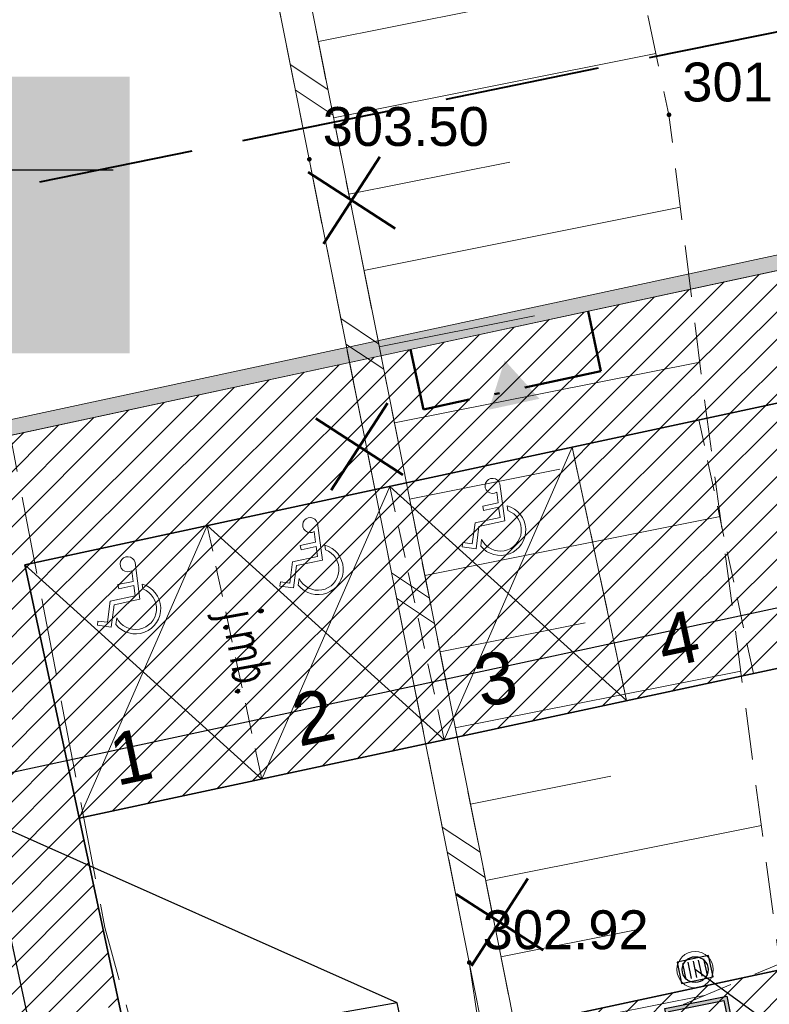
# Model space of a CAD drawing. Header units: metres. Extents: x 6567600 to 13135881, y 5574237 to 11149086.
# Tile 73 of 120: x 6567874 to 6567889, y 5574513 to 5574532. Entities that reach past the tile are written whole.
import ezdxf
from ezdxf import colors
from ezdxf.entities.mleader import LeaderData, LeaderLine
from ezdxf.enums import TextEntityAlignment as Align
from ezdxf.math import Vec2, Vec3

# ---------------------------------------------------------------- set-up
doc = ezdxf.new("R2010")
doc.units = ezdxf.units.M
for name, pattern in [('zzzxref_260316$0$_MDCP$0$3 1', [4, 3, -1]), ('zzzxref_260316$0$_MDCP$0$L_0_04', [1.5, 1, -0.5]), ('zzzxref_260316$0$_MDCP$1$L_0_06', [2, 1.5, -0.5]), ('zzzxref_260316$0$PR1183 Chorzów Metalowców V09_TT$0$Kropki i Kreski 2', [2.5, 1.5, -0.5, 0, -0.5]), ('zzzxref_260316$0$PR1183 Chorzów Metalowców V09_TT$0$Przerywana gęsta', [0.9, 0.6, -0.3])]:
    doc.linetypes.add(name, pattern=pattern)
for name, color, linetype, lineweight in [('SEL_opis_odnosnik', 7, 'Continuous', 20), ('SEL_sieci_kable_nN', 1, 'SEL_eN', 30), ('SEN_studnia_kablowa_typ', 30, 'Continuous', 20), ('zzzxref_260316$0$_MDCP$0$KR_ObiektKarto', 7, 'Continuous', 18), ('zzzxref_260316$0$_MDCP$0$MP_LINIE_REGULAC', 135, 'Continuous', 40), ('zzzxref_260316$0$_MDCP$0$OT_Budowle', 7, 'Continuous', 18), ('zzzxref_260316$0$_MDCP$0$OT_Komunikacja', 7, 'Continuous', 18), ('zzzxref_260316$0$_MDCP$0$OT_Skarpa', 7, 'Continuous', 18), ('zzzxref_260316$0$_MDCP$0$OTRN', 7, 'Continuous', 13), ('zzzxref_260316$0$_MDCP$0$OTRS', 7, 'Continuous', 13), ('zzzxref_260316$0$_MDCP$0$OTRS_O', 7, 'Continuous', 20), ('zzzxref_260316$0$_MDCP$1$GES_PrzewodWodociagowy', 5, 'Continuous', 18), ('zzzxref_260316$0$_Tt_DO_LIKWIDACJI', 7, 'Continuous', 25), ('zzzxref_260316$0$_TT_KAN_D_II etap', 116, 'Continuous', 25), ('zzzxref_260316$0$_TT_KAN_D_WPUST', 7, 'Continuous', 25), ('zzzxref_260316$0$_TT_KAN_S_ZEWN_II etap', 30, 'Continuous', 25)]:
    doc.layers.add(name, color=color, linetype=linetype, lineweight=lineweight)
for name, color, linetype in [('SEN_atrybut_bloku1', 7, 'Continuous'), ('SEN_atrybut_bloku2', 9, 'Continuous'), ('zzzxref_260316$0$_MDCP$0$OTRN_O', 7, 'Continuous'), ('zzzxref_260316$0$PR1183 Chorzów Metalowców V09_TT$0$01FORMA - PZT - Inne obiekty', 7, 'Continuous'), ('zzzxref_260316$0$PR1183 Chorzów Metalowców V09_TT$0$FORMA - Arch 01 - PZT 1 Strefy', 7, 'Continuous'), ('zzzxref_260316$0$PR1183 Chorzów Metalowców V09_TT$0$FORMA - Arch 01 - PZT 2 Budynki', 7, 'Continuous'), ('zzzxref_260316$0$PR1183 Chorzów Metalowców V09_TT$0$FORMA - Arch 01 - PZT-3 Zagospodarowanie', 7, 'Continuous')]:
    doc.layers.add(name, color=color, linetype=linetype)
doc.styles.add('ARIAL', font='ARIALN.TTF', dxfattribs={"width": 0.8})
doc.styles.add('ROMANS', font='romans.shx', dxfattribs={"width": 0.8})
doc.styles.add('zzzxref_260316$0$$TD_AUDIT_GENERATED_(9E133)', font='simplex.shx')
doc.styles.add('zzzxref_260316$0$$TD_AUDIT_GENERATED_(9E16A)', font='arial.ttf', dxfattribs={"width": 0.9})
doc.styles.add('zzzxref_260316$0$$TD_AUDIT_GENERATED_(B0E75)', font='arial.ttf')
doc.styles.add('zzzxref_260316$0$ROMANS', font='romans.shx', dxfattribs={"width": 0.9})
doc.linetypes.add('SEL_eN', pattern='A,5,["eN",ARIAL,S=1,R=0,X=1.8,Y=0.25],5', length=10)
doc.linetypes.add('zzzxref_260316$0$likwidacja1', pattern='A,0,-1,["X",zzzxref_260316$0$ROMANS,S=0.6,R=0,X=-0.1,Y=-0.3],-1', length=2)
doc.linetypes.add('zzzxref_260316$0$PR1183 Chorzów Metalowców V09_TT$0$X 1_2', pattern='A,0,[8,PR1183 ChorzĂłw MetalowcĂłw V091.Shx,S=0.039206,R=0,X=0,Y=0],-4.94,0', length=4.94)
pattern_1 = [(45, (0, 1.2501), (-0.265165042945, 0.265165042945), [])]

# ---------------------------------------------------------------- blocks, each defined once
blk = doc.blocks.new('zzzxref_260316$0$_MDCP$0$OTRS')
at = {"layer": 'zzzxref_260316$0$_MDCP$0$OTRS', "color": 0, "lineweight": -3, "const_width": 0.09}
blk.add_lwpolyline([(-0.045, 0, 1), (0.045, 0, 1)], format="xyb", close=True, dxfattribs=at)
at = {"layer": 'zzzxref_260316$0$_MDCP$0$OTRS_O', "color": 0, "style": 'zzzxref_260316$0$$TD_AUDIT_GENERATED_(9E16A)'}
blk.add_attdef('RZEDNA', (0.514, 0.515), '', height=1.5, dxfattribs=at)
blk = doc.blocks.new('zzzxref_260316$0$_MDCP$0$OTRN')
at = {"layer": 'zzzxref_260316$0$_MDCP$0$OTRN', "color": 0, "const_width": 0.09}
blk.add_lwpolyline([(-0.045, 0, 1), (0.045, 0, 1)], format="xyb", close=True, dxfattribs=at)
at = {"layer": 'zzzxref_260316$0$_MDCP$0$OTRN_O', "color": 0, "style": 'zzzxref_260316$0$$TD_AUDIT_GENERATED_(9E16A)'}
blk.add_attdef('RZEDNA', (0.514, 0.515), '', height=1.5, dxfattribs=at)
blk = doc.blocks.new('zzzxref_260316$0$PR1183 Chorzów Metalowców V09_TT$0$Miejsca parkingowe 27[23]', base_point=(6567885.996, 5574517.987))
at = {"layer": 'zzzxref_260316$0$PR1183 Chorzów Metalowców V09_TT$0$FORMA - Arch 01 - PZT-3 Zagospodarowanie', "color": 7, "linetype": 'zzzxref_260316$0$PR1183 Chorzów Metalowców V09_TT$0$Przerywana gęsta', "lineweight": 13}
for p, q in [((6567907.994, 5574522.715), (6567906.943, 5574527.603)), ((6567905.55, 5574522.189), (6567904.499, 5574527.078)), ((6567903.105, 5574521.664), (6567902.055, 5574526.553)), ((6567900.661, 5574521.139), (6567899.611, 5574526.027)), ((6567898.217, 5574520.614), (6567897.166, 5574525.502)), ((6567895.773, 5574520.088), (6567894.722, 5574524.977)), ((6567893.329, 5574519.563), (6567892.278, 5574524.451)), ((6567890.885, 5574519.038), (6567889.834, 5574523.926)), ((6567888.44, 5574518.512), (6567887.39, 5574523.401))]:
    blk.add_line(p, q, dxfattribs=at)
at = {"layer": 'zzzxref_260316$0$PR1183 Chorzów Metalowców V09_TT$0$FORMA - Arch 01 - PZT-3 Zagospodarowanie', "color": 7, "lineweight": 13, "style": 'zzzxref_260316$0$$TD_AUDIT_GENERATED_(B0E75)'}
for tag, p in [('num_start_9', (6567908.987, 5574523.899)), ('num_start_8', (6567906.543, 5574523.382)), ('num_start_7', (6567904.099, 5574522.857)), ('num_start_6', (6567901.655, 5574522.323)), ('num_start_5', (6567899.21, 5574521.797)), ('num_start_4', (6567896.766, 5574521.272)), ('num_start_3', (6567894.322, 5574520.755)), ('num_start_2', (6567891.878, 5574520.222)), ('num_start_1', (6567889.434, 5574519.696)), ('num_start_0', (6567886.989, 5574519.179))]:
    blk.add_attdef(tag, text='', height=1, rotation=12.1296, dxfattribs=at).set_placement(p, align=Align.MIDDLE_CENTER)
blk = doc.blocks.new('zzzxref_260316$0$PR1183 Chorzów Metalowców V09_TT$0$Miejsca parkingowe 27[11]', base_point=(6567875.437, 5574515.718))
at = {"layer": 'zzzxref_260316$0$PR1183 Chorzów Metalowców V09_TT$0$FORMA - Arch 01 - PZT-3 Zagospodarowanie', "color": 7, "linetype": 'zzzxref_260316$0$PR1183 Chorzów Metalowców V09_TT$0$Przerywana gęsta', "lineweight": 13}
for p, q in [((6567885.996, 5574517.987), (6567884.946, 5574522.875)), ((6567882.477, 5574517.231), (6567881.426, 5574522.119)), ((6567878.957, 5574516.474), (6567877.906, 5574521.362))]:
    blk.add_line(p, q, dxfattribs=at)
at = {"layer": 'zzzxref_260316$0$PR1183 Chorzów Metalowców V09_TT$0$FORMA - Arch 01 - PZT-3 Zagospodarowanie', "color": 7, "lineweight": 13, "style": 'zzzxref_260316$0$$TD_AUDIT_GENERATED_(B0E75)'}
for tag, p in [('num_start_2', (6567883.47, 5574518.415)), ('num_start_1', (6567879.95, 5574517.666)), ('num_start_0', (6567876.431, 5574516.91))]:
    blk.add_attdef(tag, text='', height=1, rotation=12.1296, dxfattribs=at).set_placement(p, align=Align.MIDDLE_CENTER)
blk = doc.blocks.new('zzzxref_260316$0$PR1183 Chorzów Metalowców V09_TT$0$Znak osoby niepełnospr 27[5]', base_point=(6567884.25, 5574520.925))
at = {"layer": 'zzzxref_260316$0$PR1183 Chorzów Metalowców V09_TT$0$FORMA - Arch 01 - PZT-3 Zagospodarowanie', "color": 7, "linetype": 'Continuous', "lineweight": 5, "flags": 128}
for points in [[(6567883.551, 5574522.167), (6567883.646, 5574521.456), (6567883.147, 5574521.349), (6567883.09, 5574520.918), (6567882.825, 5574520.953), (6567882.836, 5574521.036), (6567883.019, 5574521.012), (6567883.073, 5574521.418), (6567883.553, 5574521.521), (6567883.527, 5574521.718), (6567883.237, 5574521.656), (6567883.22, 5574521.737), (6567883.516, 5574521.801), (6567883.489, 5574522.007, -3.065684)], [(6567883.181, 5574520.97), (6567883.198, 5574521.098, 1.473184), (6567883.703, 5574521.654), (6567883.691, 5574521.746, -1.373115)]]:
    blk.add_lwpolyline(points, format="xyb", close=True, dxfattribs=at)
blk = doc.blocks.new('zzzxref_260316$0$PR1183 Chorzów Metalowców V09_TT$0$Znak osoby niepełnospr 27[4]', base_point=(6567880.731, 5574520.169))
at = {"layer": 'zzzxref_260316$0$PR1183 Chorzów Metalowców V09_TT$0$FORMA - Arch 01 - PZT-3 Zagospodarowanie', "color": 7, "linetype": 'Continuous', "lineweight": 5, "flags": 128}
for points in [[(6567880.032, 5574521.41), (6567880.126, 5574520.699), (6567879.628, 5574520.592), (6567879.571, 5574520.162), (6567879.306, 5574520.197), (6567879.317, 5574520.279), (6567879.499, 5574520.255), (6567879.553, 5574520.662), (6567880.033, 5574520.765), (6567880.007, 5574520.962), (6567879.718, 5574520.899), (6567879.7, 5574520.981), (6567879.996, 5574521.045), (6567879.969, 5574521.251, -3.065684)], [(6567879.662, 5574520.214), (6567879.679, 5574520.342, 1.473184), (6567880.184, 5574520.898), (6567880.172, 5574520.989, -1.373115)]]:
    blk.add_lwpolyline(points, format="xyb", close=True, dxfattribs=at)
blk = doc.blocks.new('zzzxref_260316$0$PR1183 Chorzów Metalowców V09_TT$0$Znak osoby niepełnospr 27[3]', base_point=(6567877.211, 5574519.412))
at = {"layer": 'zzzxref_260316$0$PR1183 Chorzów Metalowców V09_TT$0$FORMA - Arch 01 - PZT-3 Zagospodarowanie', "color": 7, "linetype": 'Continuous', "lineweight": 5, "flags": 128}
for points in [[(6567876.512, 5574520.654), (6567876.606, 5574519.943), (6567876.108, 5574519.836), (6567876.051, 5574519.405), (6567875.786, 5574519.44), (6567875.797, 5574519.523), (6567875.979, 5574519.499), (6567876.033, 5574519.905), (6567876.514, 5574520.008), (6567876.488, 5574520.205), (6567876.198, 5574520.143), (6567876.181, 5574520.225), (6567876.477, 5574520.288), (6567876.449, 5574520.494, -3.065684)], [(6567876.142, 5574519.457), (6567876.159, 5574519.585, 1.473184), (6567876.664, 5574520.141), (6567876.652, 5574520.233, -1.373115)]]:
    blk.add_lwpolyline(points, format="xyb", close=True, dxfattribs=at)
blk = doc.blocks.new('zzzxref_260316$0$PR1183 Chorzów Metalowców V09_TT$0$Ściana_12', base_point=(6567916.781, 5574532.275))
at = {"layer": 'zzzxref_260316$0$PR1183 Chorzów Metalowców V09_TT$0$FORMA - Arch 01 - PZT 2 Budynki', "linetype": 'Continuous', "lineweight": 0, "true_color": 0x000000}
blk.add_hatch(color=18, dxfattribs=at).paths.add_polyline_path([(6567916.425, 5574532.505), (6567866.666, 5574521.811), (6567866.729, 5574521.517), (6567916.488, 5574532.212)])
at = {"layer": 'zzzxref_260316$0$PR1183 Chorzów Metalowców V09_TT$0$FORMA - Arch 01 - PZT 2 Budynki', "color": 7, "linetype": 'Continuous', "lineweight": 18, "flags": 128}
for points in [[(6567916.425, 5574532.505), (6567866.666, 5574521.811)], [(6567866.729, 5574521.517), (6567916.781, 5574532.275)]]:
    blk.add_lwpolyline(points, dxfattribs=at)
blk = doc.blocks.new('zzzxref_260316')
at = {"layer": 'zzzxref_260316$0$PR1183 Chorzów Metalowców V09_TT$0$FORMA - Arch 01 - PZT 1 Strefy', "linetype": 'Continuous', "lineweight": 0, "true_color": 0x577933}
h = blk.add_hatch(dxfattribs=at)
h.set_pattern_fill('ANSI31', color=77, scale=3, style=0)
h.set_pattern_definition(pattern_1)
h.paths.add_polyline_path([(6567829, 5574518.49), (6567842.398, 5574472.369), (6567844.165, 5574472.882), (6567846.931, 5574463.362), (6567846.967, 5574485.722), (6567835.736, 5574537.98), (6567846.642, 5574540.324), (6567844.864, 5574548.6), (6567918.571, 5574564.441), (6567935.605, 5574485.184), (6567930.975, 5574478.018), (6567931.227, 5574476.845), (6567933.57, 5574477.348, 0.216609), (6567938.884, 5574481.335), (6567921.55, 5574569.11), (6567849.267, 5574552.203), (6567830.11, 5574547.72)])
at = {"layer": 'zzzxref_260316$0$PR1183 Chorzów Metalowców V09_TT$0$FORMA - Arch 01 - PZT 1 Strefy', "linetype": 'Continuous', "lineweight": 0, "true_color": 0x606060}
h = blk.add_hatch(dxfattribs=at)
h.set_pattern_fill('ANSI31', color=251, scale=3, style=0)
h.set_pattern_definition(pattern_1)
h.paths.add_polyline_path([(6567877.761, 5574471.437), (6567884.905, 5574472.973), (6567884.671, 5574474.061), (6567884.473, 5574474.979), (6567883.567, 5574479.143), (6567878.678, 5574478.092), (6567871.324, 5574512.311), (6567876.212, 5574513.361), (6567874.387, 5574521.856), (6567909.387, 5574529.379), (6567910.438, 5574524.49), (6567911.513, 5574524.721, 0.390142), (6567916.985, 5574532.464), (6567916.781, 5574533.525), (6567866.729, 5574522.767)])
at = {"layer": 'zzzxref_260316$0$PR1183 Chorzów Metalowców V09_TT$0$FORMA - Arch 01 - PZT 1 Strefy', "linetype": 'Continuous', "lineweight": 0, "true_color": 0x4b7a78}
h = blk.add_hatch(dxfattribs=at)
h.set_pattern_fill('ANSI31', color=137, scale=3, style=0)
h.set_pattern_definition(pattern_1)
h.paths.add_polyline_path([(6567884.946, 5574524.125), (6567885.996, 5574519.237), (6567910.438, 5574524.49), (6567909.387, 5574529.379)])
at = {"layer": 'zzzxref_260316$0$PR1183 Chorzów Metalowców V09_TT$0$FORMA - Arch 01 - PZT 1 Strefy', "linetype": 'Continuous', "lineweight": 0, "true_color": 0x5d3b71}
h = blk.add_hatch(dxfattribs=at)
h.set_pattern_fill('ANSI31', color=197, scale=3, style=0)
h.set_pattern_definition(pattern_1)
h.paths.add_polyline_path([(6567885.996, 5574519.237), (6567884.946, 5574524.125), (6567874.387, 5574521.856), (6567875.437, 5574516.968)])
at = {"layer": 'zzzxref_260316$0$PR1183 Chorzów Metalowców V09_TT$0$FORMA - Arch 01 - PZT 1 Strefy', "linetype": 'Continuous', "lineweight": 0, "true_color": 0x577933}
h = blk.add_hatch(dxfattribs=at)
h.set_pattern_fill('ANSI31', color=77, scale=3, style=0)
h.set_pattern_definition(pattern_1)
h.paths.add_polyline_path([(6567892.616, 5574513.181), (6567892.488, 5574513.779, 0.414214), (6567891.3, 5574514.547), (6567884.456, 5574513.076, 0.349925), (6567882.84, 5574511.08)])
at = {"layer": 'zzzxref_260316$0$PR1183 Chorzów Metalowców V09_TT$0$FORMA - Arch 01 - PZT 2 Budynki', "linetype": 'Continuous', "lineweight": 5}
blk.add_hatch(color=7, dxfattribs=at).paths.add_polyline_path([(6567883.337, 5574524.849), (6567883.644, 5574525.801), (6567884.315, 5574525.06)])
at = {"layer": 'zzzxref_260316$0$_MDCP$0$KR_ObiektKarto', "linetype": 'Continuous', "lineweight": 18, "flags": 128}
for points in [[(6567880.049, 5574531.949), (6567883.151, 5574532.567)], [(6567880.343, 5574530.478), (6567886.562, 5574531.718)], [(6567880.636, 5574529.007), (6567883.741, 5574529.626)], [(6567880.929, 5574527.536), (6567887.033, 5574528.753)], [(6567881.223, 5574526.065), (6567884.221, 5574526.663)], [(6567881.516, 5574524.594), (6567887.406, 5574525.768)], [(6567881.81, 5574523.123), (6567884.706, 5574523.7)], [(6567882.103, 5574521.652), (6567887.8, 5574522.788)], [(6567882.396, 5574520.181), (6567885.198, 5574520.739)], [(6567882.69, 5574518.71), (6567888.197, 5574519.808)], [(6567882.983, 5574517.239), (6567885.689, 5574517.778)], [(6567883.277, 5574515.768), (6567888.594, 5574516.828)], [(6567883.57, 5574514.297), (6567886.181, 5574514.817)], [(6567883.863, 5574512.826), (6567887.493, 5574513.549)]]:
    blk.add_lwpolyline(points, dxfattribs=at)
at = {"layer": 'zzzxref_260316$0$_MDCP$0$KR_ObiektKarto', "linetype": 'Continuous', "lineweight": 13, "flags": 128}
for points in [[(6567880.234, 5574531.023), (6567879.506, 5574531.509)], [(6567880.332, 5574530.533), (6567879.603, 5574531.019)], [(6567881.212, 5574526.12), (6567880.483, 5574526.606)], [(6567881.31, 5574525.629), (6567880.581, 5574526.116)], [(6567882.19, 5574521.216), (6567881.461, 5574521.703)], [(6567882.288, 5574520.726), (6567881.559, 5574521.212)], [(6567883.168, 5574516.313), (6567882.44, 5574516.799)], [(6567883.266, 5574515.823), (6567882.537, 5574516.309)]]:
    blk.add_lwpolyline(points, dxfattribs=at)
at = {"layer": 'zzzxref_260316$0$_MDCP$0$MP_LINIE_REGULAC', "linetype": 'zzzxref_260316$0$_MDCP$0$3 1', "flags": 128}
blk.add_lwpolyline([(6567810.437, 5574537.676), (6567822.296, 5574529.397), (6567835.05, 5574524.922), (6567855.636, 5574525.369), (6567950.068, 5574544.6)], dxfattribs=at)
at = {"layer": 'zzzxref_260316$0$_MDCP$0$OT_Budowle', "color": 7, "linetype": 'Continuous', "lineweight": 18, "flags": 128}
blk.add_lwpolyline([(6567876.26, 5574547.82), (6567876.86, 5574547.94), (6567884.01, 5574512.09), (6567891.1, 5574476.46), (6567890.5, 5574476.33), (6567882.96, 5574514.19), (6567879.87, 5574529.68), (6567876.97, 5574544.24)], close=True, dxfattribs=at)
at = {"layer": 'zzzxref_260316$0$_MDCP$0$OT_Komunikacja', "color": 7, "linetype": 'zzzxref_260316$0$_MDCP$1$L_0_06', "lineweight": 18, "flags": 128}
blk.add_lwpolyline([(6567882.96, 5574514.19), (6567888.44, 5574477.38), (6567889.21, 5574475.79), (6567889.95, 5574474.97), (6567890.49, 5574474.7), (6567893.61, 5574473.71), (6567902.37, 5574471.63), (6567913.26, 5574468.91), (6567913.873, 5574468.734), (6567913.06, 5574465.175), (6567909.46, 5574465.92), (6567901.4, 5574466.74), (6567896.97, 5574466.97), (6567892.9, 5574468.19), (6567889.15, 5574469.24), (6567888, 5574469.69), (6567887.04, 5574470.68), (6567886.14, 5574472.85), (6567879.8, 5574500.83), (6567875.93, 5574514.86), (6567873.96, 5574525.12), (6567870.68, 5574544.68), (6567869.69, 5574556.86), (6567875.1, 5574558.32), (6567875.46, 5574553.45), (6567875.76, 5574549.86), (6567876.26, 5574547.82), (6567876.97, 5574544.24), (6567879.87, 5574529.68)], close=True, dxfattribs=at)
at = {"layer": 'zzzxref_260316$0$_MDCP$0$OT_Skarpa', "color": 7, "linetype": 'zzzxref_260316$0$_MDCP$0$L_0_04', "lineweight": 18, "flags": 128}
blk.add_lwpolyline([(6567884.01, 5574512.09), (6567876.86, 5574547.94), (6567876.26, 5574547.82), (6567875.76, 5574549.86), (6567876.05, 5574552.23), (6567876.57, 5574555.45), (6567878.39, 5574559.18), (6567897.71, 5574564.07), (6567907.99, 5574566.63), (6567917.65, 5574568.74), (6567919.76, 5574567.97), (6567921.57, 5574566.16), (6567922.3, 5574563.38), (6567924.42, 5574554.5), (6567927.48, 5574539.93), (6567930.14, 5574525.19), (6567933.11, 5574509.36), (6567935.59, 5574495.65), (6567937.29, 5574485.32), (6567934.85, 5574495.46), (6567931.87, 5574510.28), (6567928.6, 5574524.67), (6567925.41, 5574540.18), (6567922.33, 5574553.8), (6567920.26, 5574561.93), (6567918.72, 5574564.81), (6567916.89, 5574565.72), (6567903.79, 5574562.41), (6567889, 5574558.66), (6567880.87, 5574556.37), (6567881, 5574553.22), (6567881.08, 5574550.51), (6567883.71, 5574545.25), (6567886.81, 5574530.54), (6567887.46, 5574525.34), (6567888.95, 5574514.16)], close=True, dxfattribs=at)
at = {"layer": 'zzzxref_260316$0$_MDCP$1$GES_PrzewodWodociagowy', "color": 5, "linetype": 'Continuous', "lineweight": 18, "flags": 128}
for points in [[(6567881.57, 5574513.41), (6567869.01, 5574519), (6567851.85, 5574515.46)], [(6567881.57, 5574513.41), (6567852.676, 5574508.318)], [(6567889.812, 5574476.132), (6567888.204, 5574481.442), (6567881.57, 5574513.41)]]:
    blk.add_lwpolyline(points, dxfattribs=at)
at = {"layer": 'zzzxref_260316$0$_Tt_DO_LIKWIDACJI', "linetype": 'zzzxref_260316$0$likwidacja1', "lineweight": 20}
for points in [[(6567842.91, 5574518.88), (6567847.17, 5574519.59), (6567848.18, 5574514.91), (6567869.01, 5574519), (6567881.57, 5574513.41), (6567888.204, 5574481.442), (6567889.947, 5574475.714), (6567892.522, 5574458.995), (6567892.06, 5574455.65)], [(6567832.517, 5574504.126), (6567852.196, 5574508.332), (6567852.676, 5574508.318), (6567853.336, 5574508.458), (6567881.57, 5574513.41)]]:
    blk.add_lwpolyline(points, dxfattribs=at)
at = {"layer": 'zzzxref_260316$0$_TT_KAN_D_II etap'}
blk.add_line((6567887.319, 5574514.055), (6567894.408, 5574508.904), dxfattribs=at)
at = {"layer": 'zzzxref_260316$0$_TT_KAN_D_WPUST', "lineweight": 30}
for p, q in [((6567887.147, 5574513.855), (6567887.081, 5574514.169)), ((6567887.249, 5574513.877), (6567887.183, 5574514.19)), ((6567887.352, 5574513.898), (6567887.286, 5574514.212)), ((6567887.45, 5574513.919), (6567887.384, 5574514.233)), ((6567887.553, 5574513.941), (6567887.486, 5574514.254))]:
    blk.add_line(p, q, dxfattribs=at)
blk.add_lwpolyline([(6567887.576, 5574514.318), (6567886.969, 5574514.19), (6567887.056, 5574513.779), (6567887.662, 5574513.907)], close=True, dxfattribs=at)
at = {"layer": 'zzzxref_260316$0$_TT_KAN_D_WPUST', "lineweight": 18}
blk.add_circle((6567887.316, 5574514.048), 0.35, dxfattribs=at)
at = {"layer": 'zzzxref_260316$0$_TT_KAN_D_WPUST', "color": 96, "lineweight": 30}
blk.add_circle((6567887.316, 5574514.048), 0.25, dxfattribs=at)
at = {"layer": 'zzzxref_260316$0$_TT_KAN_S_ZEWN_II etap'}
for points in [[(6567874.027, 5574517.832), (6567895.378, 5574522.421)], [(6567876.498, 5574503.574), (6567873.584, 5574517.131)]]:
    blk.add_lwpolyline(points, dxfattribs=at)
at = {"layer": 'zzzxref_260316$0$PR1183 Chorzów Metalowców V09_TT$0$01FORMA - PZT - Inne obiekty', "color": 5, "linetype": 'zzzxref_260316$0$PR1183 Chorzów Metalowców V09_TT$0$X 1_2', "lineweight": 25}
for p, q in [((6567881.57, 5574513.41), (6567869.01, 5574519)), ((6567881.57, 5574513.41), (6567853.34, 5574508.44)), ((6567888.204, 5574481.442), (6567881.57, 5574513.41))]:
    blk.add_line(p, q, dxfattribs=at)
at = {"layer": 'zzzxref_260316$0$PR1183 Chorzów Metalowców V09_TT$0$FORMA - Arch 01 - PZT 1 Strefy', "color": 254, "linetype": 'Continuous', "lineweight": 0, "true_color": 0xe3cfb5}
blk.add_line((6567866.729, 5574522.767), (6567916.781, 5574533.525), dxfattribs=at)
at = {"layer": 'zzzxref_260316$0$PR1183 Chorzów Metalowców V09_TT$0$FORMA - Arch 01 - PZT 1 Strefy', "color": 9, "linetype": 'Continuous', "lineweight": 13}
for p, q in [((6567916.781, 5574533.525), (6567866.729, 5574522.767)), ((6567874.387, 5574521.856), (6567909.387, 5574529.379)), ((6567876.212, 5574513.361), (6567874.387, 5574521.856))]:
    blk.add_line(p, q, dxfattribs=at)
at = {"layer": 'zzzxref_260316$0$PR1183 Chorzów Metalowców V09_TT$0$FORMA - Arch 01 - PZT 1 Strefy', "color": 131, "linetype": 'Continuous', "lineweight": 13, "true_color": 0x97f4f0}
for p, q in [((6567909.387, 5574529.379), (6567884.946, 5574524.125)), ((6567885.996, 5574519.237), (6567910.438, 5574524.49)), ((6567884.946, 5574524.125), (6567885.996, 5574519.237))]:
    blk.add_line(p, q, dxfattribs=at)
at = {"layer": 'zzzxref_260316$0$PR1183 Chorzów Metalowców V09_TT$0$FORMA - Arch 01 - PZT 1 Strefy', "color": 254, "linetype": 'Continuous', "lineweight": 13, "true_color": 0xd2d2ff}
for p, q in [((6567911.513, 5574524.721), (6567875.437, 5574516.968)), ((6567875.437, 5574516.968), (6567883.567, 5574479.143)), ((6567884.459, 5574513.077), (6567891.303, 5574514.547))]:
    blk.add_line(p, q, dxfattribs=at)
at = {"layer": 'zzzxref_260316$0$PR1183 Chorzów Metalowców V09_TT$0$FORMA - Arch 01 - PZT 1 Strefy', "color": 191, "linetype": 'Continuous', "lineweight": 13, "true_color": 0xbb77e3}
for p, q in [((6567884.946, 5574524.125), (6567874.387, 5574521.856)), ((6567885.996, 5574519.237), (6567884.946, 5574524.125)), ((6567874.387, 5574521.856), (6567875.437, 5574516.968)), ((6567875.437, 5574516.968), (6567885.996, 5574519.237))]:
    blk.add_line(p, q, dxfattribs=at)
at = {"layer": 'zzzxref_260316$0$PR1183 Chorzów Metalowców V09_TT$0$FORMA - Arch 01 - PZT 1 Strefy', "color": 71, "linetype": 'Continuous', "lineweight": 13, "true_color": 0xaff266}
blk.add_line((6567891.3, 5574514.547), (6567884.456, 5574513.076), dxfattribs=at)
at = {"layer": 'zzzxref_260316$0$PR1183 Chorzów Metalowców V09_TT$0$FORMA - Arch 01 - PZT 2 Budynki', "color": 7, "linetype": 'zzzxref_260316$0$PR1183 Chorzów Metalowców V09_TT$0$Kropki i Kreski 2', "lineweight": 50}
for p, q in [((6567885.251, 5574526.748), (6567885.5, 5574525.59)), ((6567882.078, 5574524.855), (6567881.829, 5574526.013)), ((6567885.5, 5574525.59), (6567882.078, 5574524.855))]:
    blk.add_line(p, q, dxfattribs=at)
at = {"layer": 'zzzxref_260316$0$PR1183 Chorzów Metalowców V09_TT$0$FORMA - Arch 01 - PZT-3 Zagospodarowanie', "color": 7, "linetype": 'Continuous', "lineweight": 50}
for p, q in [((6567881.235, 5574529.73), (6567880.15, 5574528.05)), ((6567879.853, 5574529.432), (6567881.532, 5574528.347)), ((6567881.383, 5574524.978), (6567880.297, 5574523.298)), ((6567880, 5574524.681), (6567881.68, 5574523.596)), ((6567884.09, 5574515.804), (6567883.004, 5574514.124)), ((6567882.707, 5574515.507), (6567884.387, 5574514.422))]:
    blk.add_line(p, q, dxfattribs=at)
at = {"layer": 'zzzxref_260316$0$PR1183 Chorzów Metalowców V09_TT$0$FORMA - Arch 01 - PZT-3 Zagospodarowanie', "color": 7, "linetype": 'Continuous', "lineweight": 35}
for p, q in [((6567874.387, 5574521.856), (6567909.387, 5574529.379)), ((6567875.437, 5574516.968), (6567911.513, 5574524.721)), ((6567884.462, 5574474.977), (6567874.387, 5574521.856)), ((6567884.459, 5574513.077), (6567891.303, 5574514.547))]:
    blk.add_line(p, q, dxfattribs=at)
at = {"layer": 'zzzxref_260316$0$PR1183 Chorzów Metalowców V09_TT$0$FORMA - Arch 01 - PZT-3 Zagospodarowanie', "color": 8, "linetype": 'Continuous', "lineweight": 13}
for p, q in [((6567882.477, 5574518.481), (6567884.946, 5574524.125)), ((6567878.957, 5574517.724), (6567881.426, 5574523.369)), ((6567885.996, 5574519.237), (6567881.426, 5574523.369)), ((6567875.437, 5574516.968), (6567877.906, 5574522.613)), ((6567882.477, 5574518.481), (6567877.906, 5574522.613)), ((6567878.957, 5574517.724), (6567874.387, 5574521.856))]:
    blk.add_line(p, q, dxfattribs=at)
at = {"layer": 'zzzxref_260316$0$_MDCP$0$OTRN', "color": 14, "xscale": 0.5, "yscale": 0.5, "zscale": 0.5}
blk.add_blockref('zzzxref_260316$0$_MDCP$0$OTRN', (6567886.812, 5574530.538, 301.681), dxfattribs=at).add_auto_attribs({'RZEDNA': '301.7'})
at = {"layer": 'zzzxref_260316$0$_MDCP$0$OTRS', "xscale": 0.5, "yscale": 0.5, "zscale": 0.5}
for p, values in [((6567879.875, 5574529.68, 303.501), {'RZEDNA': '303.50'}), ((6567882.96, 5574514.185, 302.919), {'RZEDNA': '302.92'})]:
    blk.add_blockref('zzzxref_260316$0$_MDCP$0$OTRS', p, dxfattribs=at).add_auto_attribs(values)
at = {"layer": 'zzzxref_260316$0$PR1183 Chorzów Metalowców V09_TT$0$FORMA - Arch 01 - PZT 2 Budynki', "color": 7, "lineweight": 18}
blk.add_blockref('zzzxref_260316$0$PR1183 Chorzów Metalowców V09_TT$0$Ściana_12', (6567916.781, 5574533.525), dxfattribs=at)
at = {"layer": 'zzzxref_260316$0$PR1183 Chorzów Metalowców V09_TT$0$FORMA - Arch 01 - PZT-3 Zagospodarowanie', "color": 7, "linetype": 'zzzxref_260316$0$PR1183 Chorzów Metalowców V09_TT$0$Przerywana gęsta', "lineweight": 15}
ref = blk.add_blockref('zzzxref_260316$0$PR1183 Chorzów Metalowców V09_TT$0$Miejsca parkingowe 27[23]', (6567885.996, 5574519.237), dxfattribs=at)
ref.add_attrib('num_start', '4', dxfattribs={"color": 7, "lineweight": 13, "height": 1, "rotation": 12.1296, "style": 'zzzxref_260316$0$$TD_AUDIT_GENERATED_(B0E75)'}).set_placement((6567886.989, 5574520.429), align=Align.MIDDLE_CENTER)
ref.add_attrib('num_start_1', '5', dxfattribs={"color": 7, "lineweight": 13, "height": 1, "rotation": 12.1296, "style": 'zzzxref_260316$0$$TD_AUDIT_GENERATED_(B0E75)'}).set_placement((6567889.434, 5574520.946), align=Align.MIDDLE_CENTER)
ref.add_attrib('num_start_2', '6', dxfattribs={"color": 7, "lineweight": 13, "height": 1, "rotation": 12.1296, "style": 'zzzxref_260316$0$$TD_AUDIT_GENERATED_(B0E75)'}).set_placement((6567891.878, 5574521.472), align=Align.MIDDLE_CENTER)
ref.add_attrib('num_start_3', '7', dxfattribs={"color": 7, "lineweight": 13, "height": 1, "rotation": 12.1296, "style": 'zzzxref_260316$0$$TD_AUDIT_GENERATED_(B0E75)'}).set_placement((6567894.322, 5574522.005), align=Align.MIDDLE_CENTER)
ref.add_attrib('num_start_4', '8', dxfattribs={"color": 7, "lineweight": 13, "height": 1, "rotation": 12.1296, "style": 'zzzxref_260316$0$$TD_AUDIT_GENERATED_(B0E75)'}).set_placement((6567896.766, 5574522.522), align=Align.MIDDLE_CENTER)
ref.add_attrib('num_start_5', '9', dxfattribs={"color": 7, "lineweight": 13, "height": 1, "rotation": 12.1296, "style": 'zzzxref_260316$0$$TD_AUDIT_GENERATED_(B0E75)'}).set_placement((6567899.21, 5574523.047), align=Align.MIDDLE_CENTER)
ref.add_attrib('num_start_6', '10', dxfattribs={"color": 7, "lineweight": 13, "height": 1, "rotation": 12.1296, "style": 'zzzxref_260316$0$$TD_AUDIT_GENERATED_(B0E75)'}).set_placement((6567901.655, 5574523.573), align=Align.MIDDLE_CENTER)
ref.add_attrib('num_start_7', '11', dxfattribs={"color": 7, "lineweight": 13, "height": 1, "rotation": 12.1296, "style": 'zzzxref_260316$0$$TD_AUDIT_GENERATED_(B0E75)'}).set_placement((6567904.099, 5574524.107), align=Align.MIDDLE_CENTER)
ref.add_attrib('num_start_8', '12', dxfattribs={"color": 7, "lineweight": 13, "height": 1, "rotation": 12.1296, "style": 'zzzxref_260316$0$$TD_AUDIT_GENERATED_(B0E75)'}).set_placement((6567906.543, 5574524.632), align=Align.MIDDLE_CENTER)
ref.add_attrib('num_start_9', '13', dxfattribs={"color": 7, "lineweight": 13, "height": 1, "rotation": 12.1296, "style": 'zzzxref_260316$0$$TD_AUDIT_GENERATED_(B0E75)'}).set_placement((6567908.987, 5574525.149), align=Align.MIDDLE_CENTER)
ref = blk.add_blockref('zzzxref_260316$0$PR1183 Chorzów Metalowców V09_TT$0$Miejsca parkingowe 27[11]', (6567875.437, 5574516.968), dxfattribs=at)
ref.add_attrib('num_start', '1', dxfattribs={"color": 7, "lineweight": 13, "height": 1, "rotation": 12.1296, "style": 'zzzxref_260316$0$$TD_AUDIT_GENERATED_(B0E75)'}).set_placement((6567876.431, 5574518.16), align=Align.MIDDLE_CENTER)
ref.add_attrib('num_start_1', '2', dxfattribs={"color": 7, "lineweight": 13, "height": 1, "rotation": 12.1296, "style": 'zzzxref_260316$0$$TD_AUDIT_GENERATED_(B0E75)'}).set_placement((6567879.95, 5574518.917), align=Align.MIDDLE_CENTER)
ref.add_attrib('num_start_2', '3', dxfattribs={"color": 7, "lineweight": 13, "height": 1, "rotation": 12.1296, "style": 'zzzxref_260316$0$$TD_AUDIT_GENERATED_(B0E75)'}).set_placement((6567883.47, 5574519.665), align=Align.MIDDLE_CENTER)
at = {"layer": 'zzzxref_260316$0$PR1183 Chorzów Metalowców V09_TT$0$FORMA - Arch 01 - PZT-3 Zagospodarowanie', "color": 7, "linetype": 'Continuous', "lineweight": 15}
for name, p in [('zzzxref_260316$0$PR1183 Chorzów Metalowców V09_TT$0$Znak osoby niepełnospr 27[5]', (6567884.25, 5574522.175)), ('zzzxref_260316$0$PR1183 Chorzów Metalowców V09_TT$0$Znak osoby niepełnospr 27[4]', (6567880.731, 5574521.419)), ('zzzxref_260316$0$PR1183 Chorzów Metalowców V09_TT$0$Znak osoby niepełnospr 27[3]', (6567877.211, 5574520.662))]:
    blk.add_blockref(name, p, dxfattribs=at)
at = {"layer": 'zzzxref_260316$0$_MDCP$0$OT_Komunikacja', "color": 7, "lineweight": 15, "style": 'zzzxref_260316$0$$TD_AUDIT_GENERATED_(9E133)', "width": 0.66}
blk.add_text('j.mb.', height=0.75, rotation=280.3, dxfattribs=at).set_placement((6567878.7, 5574520.2), align=Align.MIDDLE_CENTER)
blk = doc.blocks.new('studnia_SK2_1')
at = {"linetype": 'Continuous'}
h = blk.add_hatch(color=256, dxfattribs=at)
h.paths.add_polyline_path([(-0.61, 0.84), (-0.61, 0), (0.61, 0), (0.61, 0.84)])
h.paths.add_polyline_path([(0.54, 0.77), (0.54, 0.07), (-0.54, 0.07), (-0.54, 0.77)], flags=16)
for points in [[(-0.61, 0.84), (0.61, 0.84), (0.61, 0), (-0.61, 0)], [(-0.54, 0.77), (0.54, 0.77), (0.54, 0.07), (-0.54, 0.07)]]:
    blk.add_lwpolyline(points, close=True, dxfattribs=at)
at = {"linetype": 'Continuous', "flags": 128}
for points in [[(-0.61, 0.84), (0.61, 0.84), (0.61, 0), (-0.61, 0), (-0.61, 0.84)], [(-0.54, 0.77), (0.54, 0.77), (0.54, 0.07), (-0.54, 0.07), (-0.54, 0.77)]]:
    blk.add_lwpolyline(points, dxfattribs=at)
at = {"layer": 'SEN_atrybut_bloku1', "style": 'ROMANS', "width": 0.6, "flags": 8}
blk.add_attdef('TYP', text='', height=1, dxfattribs=at).set_placement((0, 0.94), align=Align.CENTER)
at = {"layer": 'SEN_atrybut_bloku2', "style": 'ROMANS', "width": 0.6, "flags": 8}
for tag, p in [('OPIS1', (0, -0.85)), ('OPIS2', (0, -1.7))]:
    blk.add_attdef(tag, text='', height=0.75, dxfattribs=at).set_placement(p, align=Align.CENTER)
at = {"layer": 'SEN_studnia_kablowa_typ', "color": 0, "style": 'ROMANS', "width": 0.6}
blk.add_text('SK-2/1', height=0.2, dxfattribs=at).set_placement((0, 0.42), align=Align.MIDDLE_CENTER)

msp = doc.modelspace()

# ---------------------------------------------------------------- block references
at = {"ltscale": 0.5}
msp.add_blockref('zzzxref_260316', (0, 0), dxfattribs=at)
at = {"layer": 'SEL_sieci_kable_nN', "rotation": 11.42750792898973}
msp.add_blockref('studnia_SK2_1', (6567887.494, 5574512.594), dxfattribs=at)

# ---------------------------------------------------------------- next in the draw order: leaders
at = {"layer": 'SEL_opis_odnosnik'}
ml = msp.add_multileader_mtext('Standard', dxfattribs=at)
ml.set_content('\\pxt12.5;Rozdzielnica ZPWP1, ZPWP1.1 przeciwpożarowego wyłącznika prądu budynku B. ', color=256, style='ROMANS')
ml.set_leader_properties()
ml.build(insert=Vec2(0, 0))
ml.multileader.update_dxf_attribs({"text_left_attachment_type": 6, "text_right_attachment_type": 6, "dogleg_length": 1, "arrow_head_size": 1})
ctx = ml.context
ctx.base_point, ctx.char_height, ctx.arrow_head_size, ctx.landing_gap_size, ctx.plane_origin = Vec3(6567856.763, 5574538.261), 1, 1, 0.09, Vec3(6567651.4, 5574563.69)
ctx.left_attachment, ctx.right_attachment = 6, 6
notes = []
notes.append((ctx, [(0, (1, 1, 0), (6567855.763, 5574538.261), (1, 0), 1, [(3, [(6567848.397, 5574547.313)], 0, [])])]))
ctx.mtext.insert, ctx.mtext.width, ctx.mtext.defined_height, ctx.mtext.line_spacing_style, ctx.mtext.flow_direction = Vec3(6567856.853, 5574539.595), 18.65415, 3.56, 2, 5
ctx.mtext.has_bg_fill, ctx.mtext.bg_color, ctx.mtext.bg_scale_factor, ctx.mtext.bg_transparency, ctx.mtext.use_window_bg_color = 1, -1023410145, 1.5, 0, 0
for ctx, leaders in notes:
    for number, flags, end, landing, length, lines in leaders:
        leader = LeaderData()
        leader.index, (leader.has_last_leader_line, leader.has_dogleg_vector, leader.attachment_direction) = number, flags
        leader.last_leader_point, leader.dogleg_vector, leader.dogleg_length = Vec3(end), Vec3(landing), length
        for number, points, colour, breaks in lines:
            line = LeaderLine()
            line.index, line.vertices, line.color, line.breaks = number, Vec3.list(points), colors.encode_raw_color(colour), breaks
            leader.lines.append(line)
        ctx.leaders.append(leader)

# ---------------------------------------------------------------- next in the draw order: leaders
ml = msp.add_multileader_mtext('Standard', dxfattribs=at)
ml.set_content('\\pxt12.5;Rozdzielnica ZPWP2 przeciwpożarowego wyłącznika prądu budynku B. ', color=256, style='ROMANS')
ml.set_leader_properties()
ml.build(insert=Vec2(0, 0))
ml.multileader.update_dxf_attribs({"text_left_attachment_type": 6, "text_right_attachment_type": 6, "dogleg_length": 1, "arrow_head_size": 1})
ctx = ml.context
ctx.base_point, ctx.char_height, ctx.arrow_head_size, ctx.landing_gap_size, ctx.plane_origin = Vec3(6567857.162, 5574529.571), 1, 1, 0.09, Vec3(6567651.799, 5574554.999)
ctx.left_attachment, ctx.right_attachment = 6, 6
notes = []
notes.append((ctx, [(0, (1, 1, 0), (6567856.162, 5574529.477), (1, 0), 1, [(3, [(6567848.795, 5574538.622)], 0, [])])]))
ctx.mtext.insert, ctx.mtext.width, ctx.mtext.defined_height, ctx.mtext.line_spacing_style, ctx.mtext.flow_direction = Vec3(6567857.252, 5574530.771), 18.65415, 3.56, 2, 5
ctx.mtext.has_bg_fill, ctx.mtext.bg_color, ctx.mtext.bg_scale_factor, ctx.mtext.bg_transparency, ctx.mtext.use_window_bg_color = 1, -1023410145, 1.5, 0, 0
for ctx, leaders in notes:
    for number, flags, end, landing, length, lines in leaders:
        leader = LeaderData()
        leader.index, (leader.has_last_leader_line, leader.has_dogleg_vector, leader.attachment_direction) = number, flags
        leader.last_leader_point, leader.dogleg_vector, leader.dogleg_length = Vec3(end), Vec3(landing), length
        for number, points, colour, breaks in lines:
            line = LeaderLine()
            line.index, line.vertices, line.color, line.breaks = number, Vec3.list(points), colors.encode_raw_color(colour), breaks
            leader.lines.append(line)
        ctx.leaders.append(leader)

doc.saveas('drawing.dxf')
